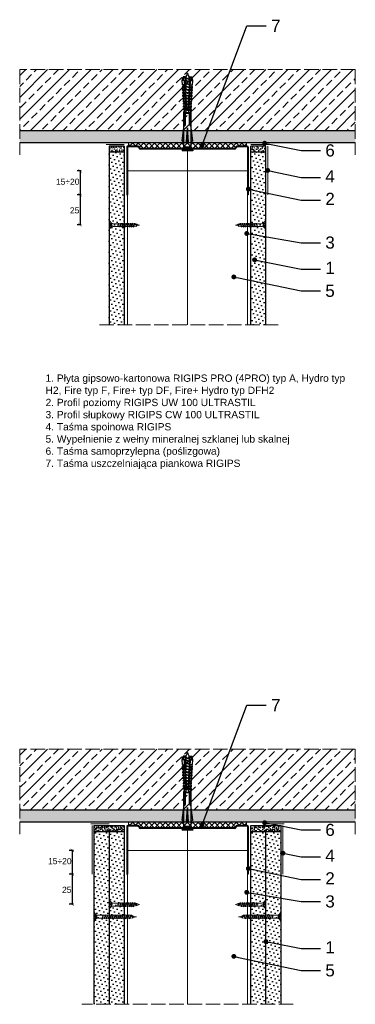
# Model space of a CAD drawing. Header units: millimetres. Extents: x 2139 to 3602, y -61 to 1415.
# Tile 6 of 6: x 3288 to 3564, y 605 to 1415. Entities that reach past the tile are written whole.
import ezdxf
from ezdxf import colors
from ezdxf.entities.mleader import LeaderData, LeaderLine
from ezdxf.math import Vec2, Vec3

# ---------------------------------------------------------------- set-up
doc = ezdxf.new("R2010")
doc.units = ezdxf.units.MM
doc.linetypes.add('ACAD_ISO02W100', pattern=[15, 12, -3])
for name, color, linetype, lineweight in [('_ISOVER WELNA', 7, 'BATTING', 9), ('_RIGIPS AKCESORIA', 7, 'Continuous', 18), ('_RIGIPS G-K', 7, 'Continuous', 25), ('_RIGIPS PROFIL', 7, 'Continuous', 18), ('KRESKOWANIE', 7, 'Continuous', 9), ('OPISY', 7, 'Continuous', 9), ('PRZERYWANA', 7, 'ACAD_ISO02W100', 9), ('WYMIARY', 7, 'Continuous', 25)]:
    doc.layers.add(name, color=color, linetype=linetype, lineweight=lineweight)
doc.styles.get("Standard").update_dxf_attribs({"font": 'arial.ttf'})
doc.linetypes.add('BATTING', pattern='A,0.00254,-2.54,[134,ltypeshp.shx,S=2.54,R=0,X=-2.54,Y=0],-5.08,[134,ltypeshp.shx,S=2.54,R=180,X=2.54,Y=0],-2.54', length=10.16254)
pattern_1 = [(225, (496.0663, -253.926), (1.122532, -3.367596), [0, -3.175])]
pattern_2 = [(225, (499.0663, -253.926), (1.122532, -3.367596), [0, -3.175])]

# ---------------------------------------------------------------- blocks, each defined once
blk = doc.blocks.new('UW 100 ULTRASTIL')
h = blk.add_hatch()
h.set_pattern_fill('ANSI31', color=256, scale=0.5, style=0)
h.paths.add_polyline_path([(166.82, 2.35), (89.14, 2.35, 0.286951), (88.24, 1.79), (87.91, 1.11, -0.286951), (87.01, 0.55), (78.78, 0.55, -0.414214), (78.53, 0.8), (78.53, 40), (77.98, 40), (77.98, 0.8, 0.414214), (78.78, 0), (87.35, 0, 0.286951), (88.25, 0.56), (88.58, 1.24, -0.286951), (89.48, 1.8), (166.48, 1.8, -0.286951), (167.38, 1.24), (167.71, 0.56, 0.286951), (168.61, 0), (177.18, 0, 0.414214), (177.98, 0.8), (177.98, 40), (177.43, 40), (177.43, 0.8, -0.414214), (177.18, 0.55), (168.95, 0.55, -0.286951), (168.05, 1.11), (167.72, 1.79, 0.286951)])
for p, q in [((77.98, 0.8), (77.98, 40)), ((77.98, 40), (78.53, 40)), ((78.53, 0.8), (78.53, 40)), ((177.43, 0.8), (177.43, 40)), ((177.98, 40), (177.43, 40)), ((177.98, 0.8), (177.98, 40)), ((78.78, 0.55), (87.01, 0.55)), ((78.78, 0), (87.35, 0)), ((87.91, 1.11), (88.24, 1.79)), ((88.25, 0.56), (88.58, 1.24)), ((89.14, 2.35), (166.82, 2.35)), ((89.48, 1.8), (166.48, 1.8)), ((167.71, 0.56), (167.38, 1.24)), ((168.05, 1.11), (167.72, 1.79)), ((168.61, 0), (177.18, 0)), ((168.95, 0.55), (177.18, 0.55))]:
    blk.add_line(p, q)
for centre, radius, start, end in [((78.78, 0.8), 0.8, 180, 270), ((78.78, 0.8), 0.25, 180, 270), ((87.01, 1.55), 1, 270, 334.04349), ((87.35, 1), 1, 270, 334.04349), ((89.14, 1.35), 1, 90, 154.04349), ((89.48, 0.8), 1, 90, 154.04349), ((166.48, 0.8), 1, 25.95651, 90), ((166.82, 1.35), 1, 25.95651, 90), ((168.61, 1), 1, 205.95651, 270), ((168.95, 1.55), 1, 205.95651, 270), ((177.18, 0.8), 0.8, 270, 0), ((177.18, 0.8), 0.25, 270, 0)]:
    blk.add_arc(centre, radius, start, end)
blk = doc.blocks.new('TN 25')
at = {"layer": '_RIGIPS AKCESORIA'}
for p, q in [((0, -0.84), (0, 7.16)), ((0, 7.16), (0.46, 7.16)), ((0.46, 4.78), (0, 4.78)), ((0, 3.5), (1.77, 3.5)), ((0, 2.83), (1.77, 2.83)), ((0.46, 1.64), (0, 1.64)), ((0.46, 7.16), (0.46, 4.78)), ((0.46, -0.84), (0.46, 1.64)), ((1.77, 3.5), (1.77, 4.2)), ((1.77, 2.83), (1.77, 2.18)), ((3.02, 4.46), (8.47, 4.46)), ((7.49, 2.01), (3.55, 2.01)), ((7.12, 4.46), (7.12, 3.18)), ((8.03, 2.01), (7.12, 4.46)), ((7.12, 3.18), (7.65, 1.53)), ((7.65, 1.53), (8.03, 2.01)), ((9.41, 2.01), (8.03, 2.01)), ((8.47, 4.46), (8.79, 5)), ((9.61, 1.51), (8.47, 4.46)), ((8.79, 5), (9.93, 2.01)), ((9, 4.46), (10.1, 4.46)), ((9.93, 2.01), (9.61, 1.51)), ((11.04, 2.01), (9.93, 2.01)), ((10.1, 4.46), (10.41, 5)), ((11.23, 1.51), (10.1, 4.46)), ((10.41, 5), (11.56, 2.01)), ((10.62, 4.46), (11.67, 4.46)), ((11.56, 2.01), (11.23, 1.51)), ((12.61, 2.01), (11.56, 2.01)), ((11.67, 4.46), (11.99, 5)), ((12.81, 1.51), (11.67, 4.46)), ((11.99, 5), (13.14, 2.01)), ((12.2, 4.46), (13.21, 4.46)), ((13.14, 2.01), (12.81, 1.51)), ((14.15, 2.01), (13.14, 2.01)), ((13.21, 4.46), (13.52, 5)), ((14.34, 1.51), (13.21, 4.46)), ((13.52, 5), (14.67, 2.01)), ((13.73, 4.46), (14.8, 4.46)), ((14.67, 2.01), (14.34, 1.51)), ((15.74, 2.01), (14.67, 2.01)), ((14.8, 4.46), (15.12, 5)), ((15.94, 1.51), (14.8, 4.46)), ((15.12, 5), (16.26, 2.01)), ((15.33, 4.46), (16.42, 4.46)), ((16.26, 2.01), (15.94, 1.51)), ((17.36, 2.01), (16.26, 2.01)), ((16.42, 4.46), (16.73, 5)), ((17.55, 1.51), (16.42, 4.46)), ((16.73, 5), (17.88, 2.01)), ((16.94, 4.46), (17.99, 4.46)), ((17.88, 2.01), (17.55, 1.51)), ((18.93, 2.01), (17.88, 2.01)), ((17.99, 4.46), (18.31, 5)), ((19.13, 1.51), (17.99, 4.46)), ((18.31, 5), (19.45, 2.01)), ((18.52, 4.46), (19.68, 4.46)), ((19.45, 2.01), (19.13, 1.51)), ((19.45, 2.01), (20.62, 2.01)), ((19.68, 4.46), (20, 5)), ((20.82, 1.51), (19.68, 4.46)), ((20, 5), (21.14, 2.01)), ((20.21, 4.46), (20.7, 4.46)), ((20.7, 4.46), (22.28, 3.98)), ((21.14, 2.01), (20.82, 1.51)), ((21.14, 2.01), (21.81, 2.12)), ((21.85, 1.83), (21.67, 3.28)), ((21.67, 3.28), (22.14, 2.4)), ((22.14, 2.4), (21.85, 1.83)), ((22.7, 2.36), (22.14, 2.4)), ((22.28, 3.98), (22.56, 4.37)), ((22.7, 2.36), (22.28, 3.98)), ((22.56, 4.37), (23.03, 2.71)), ((23.03, 2.71), (22.7, 2.36)), ((22.71, 3.85), (25, 3.24)), ((25, 3.24), (23.03, 2.71)), ((0, -0.84), (0.46, -0.84))]:
    blk.add_line(p, q, dxfattribs=at)
for centre, major_axis, ratio, start_param, end_param in [((3.09, 7.67), (0.17, 3.2), 0.826134, 1.773653, 3.180586), ((-0.04, 0.9), (0, 3.93), 0.848176, -0.720942, -0.151112), ((3.37, -1.57), (0.28, 3.57), 0.832181, 0.035984, 1.430787), ((-2.73, 15.91), (0, 14.76), 0.848176, 3.399396, 3.475072), ((0.59, 4.62), (0, 2.81), 0.848176, 3.475072, 3.862535), ((1.66, 3.18), (0, 0.895), 0.848176, -1.552777, -0.720942), ((1.66, 3.18), (0, 0.895), 0.848176, 3.862535, 4.730408)]:
    blk.add_ellipse(centre, major_axis=major_axis, ratio=ratio, start_param=start_param, end_param=end_param, dxfattribs=at)
blk = doc.blocks.new('TN 35')
at = {"layer": '_RIGIPS AKCESORIA'}
for p, q in [((0, -0.84), (0, 7.16)), ((0, 7.16), (0.46, 7.16)), ((0.46, 4.78), (0, 4.78)), ((0, 3.5), (1.77, 3.5)), ((0, 2.83), (1.77, 2.83)), ((0.46, 1.64), (0, 1.64)), ((0.46, 7.16), (0.46, 4.78)), ((0.46, -0.84), (0.46, 1.64)), ((1.77, 3.5), (1.77, 4.2)), ((1.77, 2.83), (1.77, 2.18)), ((3.02, 4.46), (8.47, 4.46)), ((7.49, 2.01), (3.55, 2.01)), ((7.12, 4.46), (7.12, 3.18)), ((8.03, 2.01), (7.12, 4.46)), ((7.12, 3.18), (7.65, 1.53)), ((7.65, 1.53), (8.03, 2.01)), ((9.41, 2.01), (8.03, 2.01)), ((8.47, 4.46), (8.79, 5)), ((9.61, 1.51), (8.47, 4.46)), ((8.79, 5), (9.93, 2.01)), ((9, 4.46), (10.1, 4.46)), ((9.93, 2.01), (9.61, 1.51)), ((11.04, 2.01), (9.93, 2.01)), ((10.1, 4.46), (10.41, 5)), ((11.23, 1.51), (10.1, 4.46)), ((10.41, 5), (11.56, 2.01)), ((10.62, 4.46), (11.67, 4.46)), ((11.56, 2.01), (11.23, 1.51)), ((12.61, 2.01), (11.56, 2.01)), ((11.67, 4.46), (11.99, 5)), ((12.81, 1.51), (11.67, 4.46)), ((11.99, 5), (13.14, 2.01)), ((12.2, 4.46), (13.21, 4.46)), ((13.14, 2.01), (12.81, 1.51)), ((14.15, 2.01), (13.14, 2.01)), ((13.21, 4.46), (13.52, 5)), ((14.34, 1.51), (13.21, 4.46)), ((13.52, 5), (14.67, 2.01)), ((13.73, 4.46), (14.8, 4.46)), ((14.67, 2.01), (14.34, 1.51)), ((15.74, 2.01), (14.67, 2.01)), ((14.8, 4.46), (15.12, 5)), ((15.94, 1.51), (14.8, 4.46)), ((15.12, 5), (16.26, 2.01)), ((15.33, 4.46), (16.42, 4.46)), ((16.26, 2.01), (15.94, 1.51)), ((17.36, 2.01), (16.26, 2.01)), ((16.42, 4.46), (16.73, 5)), ((17.55, 1.51), (16.42, 4.46)), ((16.73, 5), (17.88, 2.01)), ((16.94, 4.46), (17.99, 4.46)), ((17.88, 2.01), (17.55, 1.51)), ((18.93, 2.01), (17.84, 2.01)), ((17.99, 4.46), (18.31, 5)), ((19.13, 1.51), (17.99, 4.46)), ((18.31, 5), (19.45, 2.01)), ((18.52, 4.46), (19.57, 4.46)), ((19.45, 2.01), (19.13, 1.51)), ((20.51, 2.01), (19.41, 2.01)), ((19.57, 4.46), (19.88, 5)), ((20.7, 1.51), (19.57, 4.46)), ((19.88, 5), (21.03, 2.01)), ((20.09, 4.46), (21.14, 4.46)), ((21.03, 2.01), (20.7, 1.51)), ((22.08, 2.01), (20.99, 2.01)), ((21.14, 4.46), (21.46, 5)), ((22.28, 1.51), (21.14, 4.46)), ((21.46, 5), (22.6, 2.01)), ((21.67, 4.46), (22.72, 4.46)), ((22.6, 2.01), (22.28, 1.51)), ((23.66, 2.01), (22.56, 2.01)), ((22.72, 4.46), (23.03, 5)), ((23.85, 1.51), (22.72, 4.46)), ((23.03, 5), (24.18, 2.01)), ((23.24, 4.46), (24.29, 4.46)), ((24.18, 2.01), (23.85, 1.51)), ((25.23, 2.01), (24.14, 2.01)), ((24.29, 4.46), (24.61, 5)), ((25.43, 1.51), (24.29, 4.46)), ((24.61, 5), (25.75, 2.01)), ((24.81, 4.46), (25.87, 4.46)), ((25.75, 2.01), (25.43, 1.51)), ((26.81, 2.01), (25.71, 2.01)), ((25.87, 4.46), (26.18, 5)), ((27, 1.51), (25.87, 4.46)), ((26.18, 5), (27.33, 2.01)), ((26.39, 4.46), (27.44, 4.46)), ((27.33, 2.01), (27, 1.51)), ((28.38, 2.01), (27.33, 2.01)), ((27.44, 4.46), (27.76, 5)), ((28.58, 1.51), (27.44, 4.46)), ((27.76, 5), (28.9, 2.01)), ((27.96, 4.46), (29.13, 4.46)), ((28.9, 2.01), (28.58, 1.51)), ((28.9, 2.01), (30.07, 2.01)), ((29.13, 4.46), (29.45, 5)), ((30.27, 1.51), (29.13, 4.46)), ((29.45, 5), (30.59, 2.01)), ((29.65, 4.46), (30.15, 4.46)), ((30.15, 4.46), (31.73, 3.98)), ((30.59, 2.01), (30.27, 1.51)), ((30.59, 2.01), (31.26, 2.12)), ((31.3, 1.83), (31.12, 3.28)), ((31.12, 3.28), (31.59, 2.4)), ((31.59, 2.4), (31.3, 1.83)), ((32.15, 2.36), (31.59, 2.4)), ((31.73, 3.98), (32.01, 4.37)), ((32.15, 2.36), (31.73, 3.98)), ((32.01, 4.37), (32.48, 2.71)), ((32.48, 2.71), (32.15, 2.36)), ((32.16, 3.85), (35, 3.24)), ((35, 3.24), (32.48, 2.71)), ((0, -0.84), (0.46, -0.84))]:
    blk.add_line(p, q, dxfattribs=at)
for centre, major_axis, ratio, start_param, end_param in [((3.09, 7.67), (0.17, 3.2), 0.826134, 1.773653, 3.180586), ((-0.04, 0.9), (0, 3.93), 0.848176, -0.720942, -0.151112), ((3.37, -1.57), (0.28, 3.57), 0.832181, 0.035984, 1.430787), ((-2.73, 15.91), (0, 14.76), 0.848176, 3.399396, 3.475072), ((0.59, 4.62), (0, 2.81), 0.848176, 3.475072, 3.862535), ((1.66, 3.18), (0, 0.895), 0.848176, -1.552777, -0.720942), ((1.66, 3.18), (0, 0.895), 0.848176, 3.862535, 4.730408)]:
    blk.add_ellipse(centre, major_axis=major_axis, ratio=ratio, start_param=start_param, end_param=end_param, dxfattribs=at)
blk = doc.blocks.new('kolek rozprezny komplet 60')
for p, q in [((390.66, 217.01), (390.76, 218.91)), ((393.75, 218.75), (390.71, 217.96)), ((393.81, 219.85), (390.76, 218.91)), ((393.68, 217.35), (393.81, 219.85)), ((397.41, 219.66), (393.81, 219.85)), ((397.31, 217.76), (397.41, 219.66)), ((399, 219.58), (397.82, 218.98)), ((398.9, 217.68), (399, 219.58)), ((399.8, 219.54), (399, 219.58)), ((399.7, 217.64), (399.8, 219.54)), ((401.4, 219.45), (400.22, 218.85)), ((401.3, 217.56), (401.4, 219.45)), ((402.2, 219.41), (401.4, 219.45)), ((402.1, 217.51), (402.2, 219.41)), ((403.8, 219.33), (402.61, 218.72)), ((403.7, 217.43), (403.8, 219.33)), ((404.6, 219.29), (403.8, 219.33)), ((404.5, 217.39), (404.6, 219.29)), ((406.19, 219.2), (405.01, 218.6)), ((406.09, 217.3), (406.19, 219.2)), ((406.99, 219.16), (406.19, 219.2)), ((406.89, 217.26), (406.99, 219.16)), ((408.59, 219.08), (407.41, 218.47)), ((408.49, 217.18), (408.59, 219.08)), ((409.39, 219.03), (408.59, 219.08)), ((409.29, 217.14), (409.39, 219.03)), ((410.99, 218.95), (409.8, 218.35)), ((410.89, 217.05), (410.99, 218.95)), ((412.59, 218.87), (411.4, 218.26)), ((412.49, 216.97), (412.59, 218.87)), ((413.38, 218.82), (412.59, 218.87)), ((413.28, 216.93), (413.38, 218.82)), ((414.98, 218.74), (413.8, 218.14)), ((414.88, 216.84), (414.98, 218.74)), ((415.78, 218.7), (414.98, 218.74)), ((443.47, 219.95), (432.8, 218.45)), ((443.47, 218.45), (443.47, 219.95)), ((443.47, 219.95), (444.34, 218.45)), ((450.17, 219.95), (448.67, 218.45)), ((450.17, 219.95), (450.17, 210.95)), ((450.67, 219.95), (450.17, 219.95)), ((450.67, 219.95), (450.67, 210.95)), ((450.67, 219.35), (451.17, 219.95)), ((451.17, 219.95), (451.67, 219.95)), ((451.17, 219.95), (451.17, 210.95)), ((451.67, 219.95), (451.67, 210.95)), ((393.15, 216.88), (390.66, 217.01)), ((393.15, 214.02), (390.66, 213.89)), ((390.66, 213.89), (390.76, 211.99)), ((393.75, 212.15), (390.71, 212.94)), ((393.81, 211.05), (390.76, 211.99)), ((391.67, 216.95), (392.67, 216.95)), ((392.67, 216.95), (391.67, 213.95)), ((391.67, 213.95), (391.71, 213.45)), ((391.71, 213.45), (392.07, 213.95)), ((392.67, 216.95), (392.07, 213.95)), ((393.07, 216.95), (392.07, 213.95)), ((392.07, 213.95), (393.67, 213.95)), ((392.67, 216.95), (393.04, 217.45)), ((393.07, 216.95), (393.04, 217.45)), ((393.07, 216.95), (394.67, 216.95)), ((394.67, 216.95), (393.67, 213.95)), ((393.67, 213.95), (393.7, 213.55)), ((417.38, 216.11), (393.68, 217.35)), ((417.38, 214.79), (393.68, 213.55)), ((393.68, 213.55), (393.81, 211.05)), ((420.47, 216.55), (393.71, 217.95)), ((420.47, 214.35), (393.71, 212.95)), ((393.78, 213.55), (394.07, 213.95)), ((397.41, 211.24), (393.81, 211.05)), ((394.67, 216.95), (394.07, 213.95)), ((395.07, 216.95), (394.07, 213.95)), ((394.07, 213.95), (396.07, 213.95)), ((394.67, 216.95), (394.92, 217.29)), ((395.07, 216.95), (395.05, 217.28)), ((395.07, 216.95), (397.07, 216.95)), ((397.07, 216.95), (396.07, 213.95)), ((396.07, 213.95), (396.09, 213.67)), ((396.28, 213.68), (396.47, 213.95)), ((397.07, 216.95), (396.47, 213.95)), ((397.47, 216.95), (396.47, 213.95)), ((396.47, 213.95), (398.47, 213.95)), ((397.07, 216.95), (397.23, 217.17)), ((397.31, 213.14), (397.41, 211.24)), ((397.47, 216.95), (397.46, 217.16)), ((397.47, 216.95), (399.47, 216.95)), ((397.67, 217.14), (397.71, 217.74)), ((397.67, 213.76), (397.71, 213.16)), ((399, 211.32), (397.82, 211.93)), ((398.47, 217.1), (398.5, 217.7)), ((399.47, 216.95), (398.47, 213.95)), ((398.47, 213.95), (398.48, 213.8)), ((398.47, 213.8), (398.5, 213.2)), ((398.77, 213.81), (398.87, 213.95)), ((399.47, 216.95), (398.87, 213.95)), ((399.87, 216.95), (398.87, 213.95)), ((398.87, 213.95), (400.87, 213.95)), ((398.9, 213.22), (399, 211.32)), ((399.8, 211.36), (399, 211.32)), ((399.47, 216.95), (399.55, 217.05)), ((399.7, 213.26), (399.8, 211.36)), ((399.87, 216.95), (399.87, 217.03)), ((399.87, 216.95), (401.38, 216.95)), ((400.07, 217.02), (400.1, 217.62)), ((400.07, 213.88), (400.1, 213.28)), ((401.4, 211.45), (400.22, 212.05)), ((400.87, 216.98), (400.9, 217.58)), ((401.87, 216.92), (400.87, 213.95)), ((400.87, 213.95), (400.88, 213.92)), ((400.87, 213.92), (400.9, 213.32)), ((401.87, 216.92), (401.27, 213.95)), ((402.26, 216.9), (401.27, 213.95)), ((401.27, 213.95), (401.38, 213.95)), ((401.27, 213.94), (401.27, 213.95)), ((401.3, 213.35), (401.4, 211.45)), ((402.2, 211.49), (401.4, 211.45)), ((402.1, 213.39), (402.2, 211.49)), ((402.47, 216.89), (402.5, 217.49)), ((402.47, 214.01), (402.5, 213.41)), ((403.8, 211.57), (402.61, 212.18)), ((403.27, 216.85), (403.3, 217.45)), ((403.27, 214.05), (403.3, 213.45)), ((404.22, 216.8), (403.31, 214.05)), ((404.24, 216.8), (403.7, 214.07)), ((403.7, 213.47), (403.8, 211.57)), ((404.62, 216.78), (403.72, 214.07)), ((404.6, 211.62), (403.8, 211.57)), ((404.5, 213.51), (404.6, 211.62)), ((404.86, 216.77), (404.9, 217.37)), ((404.86, 214.13), (404.9, 213.53)), ((406.19, 211.7), (405.01, 212.3)), ((405.66, 216.73), (405.69, 217.32)), ((405.66, 214.17), (405.69, 213.58)), ((406.58, 216.68), (405.75, 214.18)), ((406.09, 213.6), (406.19, 211.7)), ((406.62, 216.68), (406.12, 214.2)), ((406.98, 216.66), (406.16, 214.2)), ((406.99, 211.74), (406.19, 211.7)), ((406.89, 213.64), (406.99, 211.74)), ((407.26, 216.64), (407.29, 217.24)), ((407.26, 214.26), (407.29, 213.66)), ((408.59, 211.82), (407.41, 212.43)), ((408.06, 216.6), (408.09, 217.2)), ((408.06, 214.3), (408.09, 213.7)), ((408.94, 216.55), (408.19, 214.31)), ((408.49, 213.72), (408.59, 211.82)), ((408.99, 216.55), (408.55, 214.33)), ((409.39, 211.87), (408.59, 211.82)), ((409.34, 216.53), (408.6, 214.33)), ((409.29, 213.76), (409.39, 211.87)), ((409.66, 216.52), (409.69, 217.12)), ((409.66, 214.38), (409.69, 213.79)), ((410.99, 211.95), (409.8, 212.55)), ((410.46, 216.47), (410.49, 217.07)), ((410.46, 214.43), (410.49, 213.83)), ((411.3, 216.43), (410.64, 214.44)), ((410.89, 213.85), (410.99, 211.95)), ((411.37, 216.43), (410.98, 214.45)), ((411.69, 216.41), (411.04, 214.46)), ((412.59, 212.03), (411.4, 212.64)), ((412.05, 216.39), (412.09, 216.99)), ((412.05, 214.51), (412.09, 213.91)), ((412.49, 213.93), (412.59, 212.03)), ((413.38, 212.08), (412.59, 212.03)), ((412.85, 216.35), (412.89, 216.95)), ((412.85, 214.55), (412.89, 213.95)), ((413.66, 216.31), (413.08, 214.56)), ((413.28, 213.97), (413.38, 212.08)), ((413.75, 216.3), (413.4, 214.58)), ((414.05, 216.29), (413.49, 214.58)), ((414.98, 212.16), (413.8, 212.76)), ((414.45, 216.27), (414.48, 216.86)), ((414.45, 214.64), (414.48, 214.04)), ((414.88, 214.06), (414.98, 212.16)), ((415.78, 212.2), (414.98, 212.16)), ((415.25, 216.22), (415.28, 216.82)), ((415.25, 214.68), (415.28, 214.08)), ((416.02, 216.18), (415.52, 214.69)), ((415.68, 216.8), (415.78, 218.7)), ((415.68, 214.1), (415.78, 212.2)), ((416.12, 216.18), (415.83, 214.71)), ((416.41, 216.16), (415.93, 214.71)), ((417.38, 218.62), (416.2, 218.01)), ((417.38, 212.29), (416.2, 212.89)), ((417.28, 216.72), (417.38, 218.62)), ((417.28, 214.18), (417.38, 212.29)), ((418.18, 218.57), (417.38, 218.62)), ((418.18, 212.33), (417.38, 212.29)), ((418.22, 215.58), (418.01, 214.95)), ((418.08, 216.68), (418.18, 218.57)), ((418.08, 214.22), (418.18, 212.33)), ((419.78, 218.49), (418.59, 217.89)), ((419.78, 212.41), (418.59, 213.01)), ((419.68, 216.59), (419.78, 218.49)), ((419.68, 214.31), (419.78, 212.41)), ((430.17, 217.15), (419.71, 217.15)), ((430.17, 213.75), (419.71, 213.75)), ((431.37, 217.95), (419.75, 217.95)), ((431.37, 212.95), (419.75, 212.95)), ((448.67, 218.45), (419.77, 218.45)), ((448.67, 212.45), (419.77, 212.45)), ((420.47, 217.15), (420.47, 213.75)), ((420.67, 217.15), (420.67, 213.75)), ((420.87, 217.15), (420.87, 213.75)), ((444.34, 216.37), (432.8, 215.45)), ((432.8, 215.45), (443.47, 215.45)), ((444.34, 214.53), (432.8, 215.45)), ((443.47, 210.95), (432.8, 212.45)), ((444.34, 216.37), (443.47, 215.45)), ((444.34, 214.53), (443.47, 215.45)), ((443.47, 212.45), (443.47, 210.95)), ((443.47, 210.95), (444.34, 212.45)), ((444.34, 214.53), (444.34, 216.37)), ((448.67, 218.45), (448.67, 212.45)), ((448.67, 216.95), (448.67, 213.95)), ((450.17, 210.95), (448.67, 212.45)), ((450.67, 210.95), (450.17, 210.95)), ((450.67, 211.55), (451.17, 210.95)), ((451.17, 210.95), (451.67, 210.95))]:
    blk.add_line(p, q)
for centre, radius, start, end in [((397.68, 219.24), 0.3, 177, 297), ((400.08, 219.12), 0.3, 177, 297), ((402.48, 218.99), 0.3, 177, 297), ((404.87, 218.87), 0.3, 177, 297), ((407.27, 218.74), 0.3, 177, 297), ((393.41, 206.24), 10.85, 99.20383, 121.90826), ((393.41, 224.66), 10.85, 238.09174, 260.79617), ((393.65, 216.85), 0.5, 87, 177), ((393.65, 214.05), 0.5, 183, 273), ((397.68, 211.66), 0.3, 63, 183), ((400.08, 211.78), 0.3, 63, 183), ((402.48, 211.91), 0.3, 63, 183), ((404.87, 212.03), 0.3, 63, 183), ((407.27, 212.16), 0.3, 63, 183), ((409.67, 218.61), 0.3, 177, 297), ((409.67, 212.29), 0.3, 63, 183), ((411.27, 218.53), 0.3, 177, 297), ((411.27, 212.37), 0.3, 63, 183), ((413.66, 218.41), 0.3, 177, 297), ((413.66, 212.5), 0.3, 63, 183), ((416.06, 218.28), 0.3, 177, 297), ((416.06, 212.62), 0.3, 63, 183), ((417.55, 215.45), 0.682, 255.86037, 104.13858), ((418.46, 218.15), 0.3, 177, 297), ((418.46, 212.75), 0.3, 63, 183), ((422.67, 216.95), 1, 90, 168.46304), ((422.67, 213.95), 1, 191.53696, 270), ((430.17, 218.45), 1.3, 270, 0), ((430.17, 212.45), 1.3, 0, 90)]:
    blk.add_arc(centre, radius, start, end)
blk = doc.blocks.new('_Dot')
at = {"color": 0, "linetype": 'ByBlock', "lineweight": -2}
blk.add_line((-0.5, 0), (-1, 0), dxfattribs=at)
at = {"color": 0, "linetype": 'ByBlock', "const_width": 0.5}
blk.add_lwpolyline([(-0.25, 0, 1), (0.25, 0, 1)], format="xyb", close=True, dxfattribs=at)
blk = doc.blocks.new('_ArchTick')
at = {"color": 0, "linetype": 'ByBlock', "const_width": 0.15}
blk.add_lwpolyline([(-0.5, -0.5), (0.5, 0.5)], dxfattribs=at)

msp = doc.modelspace()

# ---------------------------------------------------------------- hatches: boundary and pattern name
at = {"layer": '_RIGIPS G-K'}
h = msp.add_hatch(dxfattribs=at)
h.set_pattern_fill('AR-SAND', color=256, scale=0.05, angle=180, style=0)
h.set_pattern_definition([(217.5, (5024.6161, 2745.2575), (0.0800016, -2.4470662), [0, -1.9304, 0, -2.159, 0, -2.06375]), (187.5, (5024.616, 2745.2575), (-2.2476164, -3.5841255), [0, -1.0414, 0, -1.7399, 0, -0.66675]), (147.5, (5026.1782, 2745.2575), (-3.9549619, -0.007186), [0, -0.635, 0, -2.286, 0, -2.9845]), (137.5, (5026.1782, 2745.2575), (-3.817782, -1.1146466), [0, -0.3175, 0, -1.4986, 0, -1.7145])])
h.paths.add_polyline_path([(3361.84, 1306.13), (3374.34, 1306.13), (3374.34, 1311.13), (3361.84, 1311.13)])
h = msp.add_hatch(dxfattribs=at)
h.set_pattern_fill('DOTS', color=256, scale=2, angle=225, style=0)
h.set_pattern_definition([(225, (496.0663, -3), (1.122532, -3.367596), [0, -3.175])])
h.paths.add_polyline_path([(3361.84, 1164.13), (3374.34, 1164.13), (3374.34, 1306.13), (3361.84, 1306.13)])
h = msp.add_hatch(dxfattribs=at)
h.set_pattern_fill('AR-SAND', color=256, scale=0.05, angle=180, style=0)
h.set_pattern_definition([(217.5, (5077.6161, 2745.2575), (0.0800016, -2.4470662), [0, -1.9304, 0, -2.159, 0, -2.06375]), (187.5, (5077.616, 2745.2575), (-2.2476164, -3.5841255), [0, -1.0414, 0, -1.7399, 0, -0.66675]), (147.5, (5079.1782, 2745.2575), (-3.9549619, -0.007186), [0, -0.635, 0, -2.286, 0, -2.9845]), (137.5, (5079.1782, 2745.2575), (-3.817782, -1.1146466), [0, -0.3175, 0, -1.4986, 0, -1.7145])])
h.paths.add_polyline_path([(3478.34, 1306.13), (3490.84, 1306.13), (3490.84, 1311.13), (3478.34, 1311.13)])
h = msp.add_hatch(dxfattribs=at)
h.set_pattern_fill('DOTS', color=256, scale=2, angle=225, style=0)
h.set_pattern_definition([(225, (499.0663, -3), (1.122532, -3.367596), [0, -3.175])])
h.paths.add_polyline_path([(3478.34, 1164.13), (3490.84, 1164.13), (3490.84, 1306.13), (3478.34, 1306.13)])
h = msp.add_hatch(dxfattribs=at)
h.set_pattern_fill('AR-SAND', color=256, scale=0.05, angle=180, style=0)
h.set_pattern_definition([(217.5, (5701.6161, 1878.2096), (0.0800016, -2.4470662), [0, -1.9304, 0, -2.159, 0, -2.06375]), (187.5, (5701.616, 1878.2096), (-2.2476164, -3.5841255), [0, -1.0414, 0, -1.7399, 0, -0.66675]), (147.5, (5703.1782, 1878.2096), (-3.9549619, -0.007186), [0, -0.635, 0, -2.286, 0, -2.9845]), (137.5, (5703.1782, 1878.2096), (-3.8177823, -1.1146466), [0, -0.3175, 0, -1.4986, 0, -1.7145])])
h.paths.add_polyline_path([(3349.34, 747.14), (3374.34, 747.14), (3374.34, 752.14), (3349.34, 752.14)])
h = msp.add_hatch(dxfattribs=at)
h.set_pattern_fill('DOTS', color=256, scale=2, angle=225, style=0)
h.set_pattern_definition(pattern_1)
h.paths.add_polyline_path([(3349.34, 605.14), (3361.84, 605.14), (3361.84, 747.14), (3349.34, 747.14)])
h = msp.add_hatch(dxfattribs=at)
h.set_pattern_fill('DOTS', color=256, scale=2, angle=225, style=0)
h.set_pattern_definition(pattern_1)
h.paths.add_polyline_path([(3361.84, 605.14), (3374.34, 605.14), (3374.34, 747.14), (3361.84, 747.14)])
h = msp.add_hatch(dxfattribs=at)
h.set_pattern_fill('AR-SAND', color=256, scale=0.05, angle=180, style=0)
h.set_pattern_definition([(217.5, (5704.6161, 1878.2096), (0.0800016, -2.4470662), [0, -1.9304, 0, -2.159, 0, -2.06375]), (187.5, (5704.616, 1878.2096), (-2.2476164, -3.5841255), [0, -1.0414, 0, -1.7399, 0, -0.66675]), (147.5, (5706.1782, 1878.2096), (-3.9549619, -0.007186), [0, -0.635, 0, -2.286, 0, -2.9845]), (137.5, (5706.1782, 1878.2096), (-3.8177823, -1.1146466), [0, -0.3175, 0, -1.4986, 0, -1.7145])])
h.paths.add_polyline_path([(3478.34, 747.14), (3503.34, 747.14), (3503.34, 752.14), (3478.34, 752.14)])
h = msp.add_hatch(dxfattribs=at)
h.set_pattern_fill('DOTS', color=256, scale=2, angle=225, style=0)
h.set_pattern_definition(pattern_2)
h.paths.add_polyline_path([(3478.34, 605.14), (3490.84, 605.14), (3490.84, 747.14), (3478.34, 747.14)])
h = msp.add_hatch(dxfattribs=at)
h.set_pattern_fill('DOTS', color=256, scale=2, angle=225, style=0)
h.set_pattern_definition(pattern_2)
h.paths.add_polyline_path([(3490.84, 605.14), (3503.34, 605.14), (3503.34, 747.14), (3490.84, 747.14)])
at = {"layer": 'KRESKOWANIE'}
h = msp.add_hatch(dxfattribs=at)
h.set_pattern_fill('ANSI33', color=256, scale=2, angle=180, style=0)
h.set_pattern_definition([(225, (1149.566, 308.061), (8.980256, -8.980256), []), (225, (1140.586, 308.061), (8.980256, -8.980256), [6.35, -3.175])])
h.paths.add_polyline_path([(3564.34, 1374.13), (3288.34, 1374.13), (3288.34, 1324.13), (3564.34, 1324.13)])
h = msp.add_hatch(dxfattribs=at)
h.set_pattern_fill('AR-SAND', color=256, scale=0.1, style=0)
h.set_pattern_definition([(37.5, (823.5663, -1e-12), (-0.160003, 4.8941324), [0, -3.8608, 0, -4.318, 0, -4.1275]), (7.5, (823.566, -1e-12), (4.495233, 7.168251), [0, -2.0828, 0, -3.4798, 0, -1.3335]), (327.5, (820.442, -1e-12), (7.909924, 0.014372), [0, -1.27, 0, -4.572, 0, -5.969]), (317.5, (820.442, -1e-12), (7.635565, 2.229293), [0, -0.635, 0, -2.9972, 0, -3.429])])
h.paths.add_polyline_path([(3564.34, 1324.13), (3288.34, 1324.13), (3288.34, 1314.13), (3564.34, 1314.13)])
h = msp.add_hatch(dxfattribs=at)
h.set_pattern_fill('ANSI37', color=256, angle=270, style=0)
h.set_pattern_definition([(315, (5377.116, 2748.2575), (2.245064, 2.245064), []), (45, (5377.116, 2748.2575), (-2.245064, 2.245064), [])])
h.paths.add_polyline_path([(3386.61, 1310.57), (3386.94, 1309.89, 0.286951), (3387.84, 1309.33), (3464.84, 1309.33, 0.286951), (3465.74, 1309.89), (3466.07, 1310.57, -0.286951), (3466.97, 1311.13), (3474.94, 1311.13), (3474.94, 1314.13), (3377.74, 1314.13), (3377.74, 1311.13), (3385.72, 1311.13, -0.286951)])
h = msp.add_hatch(dxfattribs=at)
h.set_pattern_fill('ANSI33', color=256, scale=2, angle=180, style=0)
h.set_pattern_definition([(225, (1149.566, -250.926), (8.980256, -8.980256), []), (225, (1140.586, -250.926), (8.980256, -8.980256), [6.35, -3.175])])
h.paths.add_polyline_path([(3564.34, 815.14), (3288.34, 815.14), (3288.34, 765.14), (3564.34, 765.14)])
h = msp.add_hatch(dxfattribs=at)
h.set_pattern_fill('AR-SAND', color=256, scale=0.1, style=0)
h.set_pattern_definition([(37.5, (823.5663, -558.987), (-0.160003, 4.8941324), [0, -3.8608, 0, -4.318, 0, -4.1275]), (7.5, (823.566, -558.987), (4.495233, 7.168251), [0, -2.0828, 0, -3.4798, 0, -1.3335]), (327.5, (820.442, -558.987), (7.909924, 0.014372), [0, -1.27, 0, -4.572, 0, -5.969]), (317.5, (820.442, -558.987), (7.635565, 2.229293), [0, -0.635, 0, -2.9972, 0, -3.429])])
h.paths.add_polyline_path([(3564.34, 765.14), (3288.34, 765.14), (3288.34, 755.14), (3564.34, 755.14)])
h = msp.add_hatch(dxfattribs=at)
h.set_pattern_fill('ANSI37', color=256, angle=270, style=0)
h.set_pattern_definition([(315, (5377.116, 2189.2706), (2.245064, 2.245064), []), (45, (5377.116, 2189.2706), (-2.245064, 2.245064), [])])
h.paths.add_polyline_path([(3386.61, 751.58), (3386.94, 750.9, 0.286951), (3387.84, 750.34), (3464.84, 750.34, 0.286951), (3465.74, 750.9), (3466.07, 751.58, -0.286951), (3466.97, 752.14), (3474.94, 752.14), (3474.94, 755.14), (3377.74, 755.14), (3377.74, 752.14), (3385.72, 752.14, -0.286951)])

# ---------------------------------------------------------------- linework, layer by layer
for p, q in [((3288.34, 1324.13), (3564.34, 1324.13)), ((3288.34, 1314.13), (3564.34, 1314.13)), ((3288.34, 765.14), (3564.34, 765.14)), ((3288.34, 755.14), (3564.34, 755.14))]:
    msp.add_line(p, q)
at = {"layer": '_ISOVER WELNA', "ltscale": 4.8}
for p, q in [((3426.34, 1164.13), (3426.34, 1308.78)), ((3426.34, 605.14), (3426.34, 749.79))]:
    msp.add_line(p, q, dxfattribs=at)
at = {"layer": '_RIGIPS AKCESORIA'}
for p, q in [((3374.34, 1312.63), (3359.34, 1312.63)), ((3478.34, 1312.63), (3493.34, 1312.63)), ((3361.84, 1311.13), (3361.84, 1271.13)), ((3492.34, 1311.13), (3492.34, 1271.13)), ((3361.84, 753.64), (3346.84, 753.64)), ((3490.84, 753.64), (3505.84, 753.64)), ((3347.84, 752.14), (3347.84, 712.14)), ((3504.84, 752.14), (3504.84, 712.14))]:
    msp.add_line(p, q, dxfattribs=at)
at = {"layer": '_RIGIPS G-K'}
for p, q in [((3388.34, 1314.13), (3400.84, 1314.13)), ((3361.84, 1311.13), (3361.84, 1164.13)), ((3374.34, 1311.13), (3361.84, 1311.13)), ((3374.34, 1306.13), (3361.84, 1306.13)), ((3374.34, 1311.13), (3374.34, 1164.13)), ((3478.34, 1164.13), (3478.34, 1311.13)), ((3490.84, 1311.13), (3478.34, 1311.13)), ((3490.84, 1306.13), (3478.34, 1306.13)), ((3490.84, 1164.13), (3490.84, 1311.13)), ((3349.34, 752.14), (3349.34, 605.14)), ((3349.34, 752.14), (3374.34, 752.14)), ((3374.34, 747.14), (3349.34, 747.14)), ((3361.84, 747.14), (3361.84, 605.14)), ((3374.34, 752.14), (3374.34, 605.14)), ((3478.34, 605.14), (3478.34, 752.14)), ((3478.34, 752.14), (3503.34, 752.14)), ((3503.34, 747.14), (3478.34, 747.14)), ((3490.84, 605.14), (3490.84, 747.14)), ((3503.34, 605.14), (3503.34, 752.14))]:
    msp.add_line(p, q, dxfattribs=at)
at = {"layer": '_RIGIPS PROFIL', "lineweight": 9}
for p, q in [((3376.94, 1290.73), (3475.74, 1290.73)), ((3376.94, 1164.13), (3376.94, 1290.73)), ((3475.74, 1164.13), (3475.74, 1290.73)), ((3376.94, 731.74), (3475.74, 731.74)), ((3376.94, 605.14), (3376.94, 731.74)), ((3475.74, 605.14), (3475.74, 731.74))]:
    msp.add_line(p, q, dxfattribs=at)
at = {"layer": 'KRESKOWANIE'}
for p, q in [((3377.74, 1311.13), (3377.74, 1314.13)), ((3474.94, 1311.13), (3474.94, 1314.13)), ((3377.74, 752.14), (3377.74, 755.14)), ((3474.94, 752.14), (3474.94, 755.14))]:
    msp.add_line(p, q, dxfattribs=at)
at = {"layer": 'PRZERYWANA'}
for p, q in [((3564.34, 1374.13), (3288.34, 1374.13)), ((3288.34, 1374.13), (3288.34, 1304.13)), ((3564.34, 1374.13), (3564.34, 1304.13)), ((3500.84, 1164.13), (3351.84, 1164.13)), ((3564.34, 815.14), (3288.34, 815.14)), ((3288.34, 815.14), (3288.34, 745.14)), ((3564.34, 815.14), (3564.34, 745.14)), ((3513.34, 605.14), (3339.34, 605.14))]:
    msp.add_line(p, q, dxfattribs=at)
at = {"layer": 'WYMIARY'}
for p, q in [((3338.99, 1290.73), (3335.49, 1290.73)), ((3337.99, 1290.73), (3337.99, 1271.13)), ((3338.98, 1271.13), (3335.48, 1271.13)), ((3338.99, 1271.13), (3335.49, 1271.13)), ((3337.98, 1271.13), (3337.98, 1246.39)), ((3338.98, 1246.39), (3335.48, 1246.39)), ((3332.53, 731.74), (3329.03, 731.74)), ((3331.53, 731.74), (3331.53, 712.14)), ((3332.52, 712.14), (3329.02, 712.14)), ((3332.53, 712.14), (3329.03, 712.14)), ((3331.52, 712.14), (3331.52, 687.4)), ((3332.52, 687.4), (3329.02, 687.4))]:
    msp.add_line(p, q, dxfattribs=at)

# ---------------------------------------------------------------- block references
for name, p, rotation in [('kolek rozprezny komplet 60', (3210.89, 1758.95), 270), ('UW 100 ULTRASTIL', (3554.32, 1311.13), 180), ('kolek rozprezny komplet 60', (3210.89, 1199.97), 270), ('UW 100 ULTRASTIL', (3554.32, 752.14), 180)]:
    msp.add_blockref(name, p, dxfattribs=dict(rotation=rotation))
at = {"layer": '_RIGIPS AKCESORIA', "xscale": -1, "rotation": 180}
for name, p in [('TN 25', (3361.84, 1249.37)), ('TN 25', (3361.84, 690.39)), ('TN 35', (3349.34, 680.39))]:
    msp.add_blockref(name, p, dxfattribs=at)
at = {"layer": '_RIGIPS AKCESORIA', "rotation": 180}
for name, p in [('TN 25', (3490.84, 1249.37)), ('TN 25', (3490.84, 690.39)), ('TN 35', (3503.34, 680.39))]:
    msp.add_blockref(name, p, dxfattribs=at)
at = {"layer": 'WYMIARY', "xscale": 2.5, "yscale": 2.5, "zscale": 2.5}
for p, rotation in [((3337.99, 1290.73), 90), ((3337.98, 1271.13), 90), ((3337.99, 1271.13), 270), ((3337.98, 1246.39), 270), ((3331.53, 731.74), 90), ((3331.52, 712.14), 90), ((3331.53, 712.14), 270), ((3331.52, 687.4), 270)]:
    msp.add_blockref('_ArchTick', p, dxfattribs=dict(at, rotation=rotation))

# ---------------------------------------------------------------- texts
at = {"insert": (3309.6, 1123.28), "char_height": 6, "width": 260.9494, "attachment_point": 1}
msp.add_mtext('1. Płyta gipsowo-kartonowa RIGIPS PRO (4PRO) typ A, Hydro typ H2, Fire typ F, Fire+ typ DF, Fire+ Hydro typ DFH2\\P2. Profil poziomy RIGIPS UW 100 ULTRASTIL\\P3. Profil słupkowy RIGIPS CW 100 ULTRASTIL\\P4. Taśma spoinowa RIGIPS\\P5. Wypełnienie z wełny mineralnej szklanej lub skalnej\\P6. Taśma samoprzylepna (poślizgowa)\\P7. Taśma uszczelniająca piankowa RIGIPS', dxfattribs=at)
at = {"layer": 'WYMIARY', "char_height": 5, "attachment_point": 5}
for s, insert in [('15÷20', (3327.82, 1281.87)), ('25', (3333.53, 1258.3)), ('15÷20', (3321.35, 722.88)), ('25', (3327.07, 699.31))]:
    msp.add_mtext(s, dxfattribs=dict(at, insert=insert))

# ---------------------------------------------------------------- leaders
at = {"layer": 'OPISY'}
ml = msp.add_multileader_mtext('Standard', dxfattribs=at)
ml.set_content('7', color=256)
ml.set_leader_properties()
ml.set_arrow_properties(name='DOT')
ml.build(insert=Vec2(0, 0))
ctx = ml.context
ctx.base_point, ctx.char_height, ctx.landing_gap_size, ctx.plane_origin = Vec3(3491.08, 1410.17), 10, 4, Vec3(3298.5, 1553.83)
notes = []
notes.append((ctx, [(0, (1, 1, 0), (3475.08, 1410.17), (1, 0), 16, [(0, [(3438.31, 1311.66)], 0, [])])]))
ctx.mtext.insert, ctx.mtext.flow_direction = Vec3(3495.08, 1415.17), 5
ml = msp.add_multileader_mtext('Standard', dxfattribs=at)
ml.set_content('6', color=256)
ml.set_leader_properties()
ml.set_arrow_properties(name='DOT')
ml.build(insert=Vec2(0, 0))
ctx = ml.context
ctx.base_point, ctx.char_height, ctx.landing_gap_size, ctx.plane_origin = Vec3(3535.69, 1307.57), 10, 4, Vec3(3343.1, 1451.23)
notes.append((ctx, [(0, (1, 1, 0), (3519.69, 1307.57), (1, 0), 16, [(0, [(3489.77, 1313.54)], 0, [])])]))
ctx.mtext.insert, ctx.mtext.flow_direction = Vec3(3539.69, 1312.65), 5
ml = msp.add_multileader_mtext('Standard', dxfattribs=at)
ml.set_content('4', color=256)
ml.set_leader_properties()
ml.set_arrow_properties(name='DOT')
ml.build(insert=Vec2(0, 0))
ctx = ml.context
ctx.base_point, ctx.char_height, ctx.landing_gap_size, ctx.plane_origin = Vec3(3535.69, 1285.36), 10, 4, Vec3(3343.1, 1429.02)
notes.append((ctx, [(0, (1, 1, 0), (3519.69, 1285.36), (1, 0), 16, [(0, [(3492.34, 1291.13)], 0, [])])]))
ctx.mtext.insert, ctx.mtext.flow_direction = Vec3(3539.69, 1291.36), 5
ml = msp.add_multileader_mtext('Standard', dxfattribs=at)
ml.set_content('2', color=256)
ml.set_leader_properties()
ml.set_arrow_properties(name='DOT')
ml.build(insert=Vec2(0, 0))
ctx = ml.context
ctx.base_point, ctx.char_height, ctx.landing_gap_size, ctx.plane_origin = Vec3(3535.69, 1266.76), 10, 4, Vec3(3343.1, 1410.42)
notes.append((ctx, [(0, (1, 1, 0), (3519.69, 1266.76), (1, 0), 16, [(0, [(3476.34, 1275.81)], 0, [])])]))
ctx.mtext.insert, ctx.mtext.flow_direction = Vec3(3539.69, 1272.76), 5
ml = msp.add_multileader_mtext('Standard', dxfattribs=at)
ml.set_content('3', color=256)
ml.set_leader_properties()
ml.set_arrow_properties(name='DOT')
ml.build(insert=Vec2(0, 0))
ctx = ml.context
ctx.base_point, ctx.char_height, ctx.landing_gap_size, ctx.plane_origin = Vec3(3535.69, 1231.73), 10, 4, Vec3(3343.1, 1375.39)
notes.append((ctx, [(0, (1, 1, 0), (3519.69, 1231.73), (1, 0), 16, [(0, [(3475.05, 1239.3)], 0, [])])]))
ctx.mtext.insert, ctx.mtext.flow_direction = Vec3(3539.69, 1236.82), 5
ml = msp.add_multileader_mtext('Standard', dxfattribs=at)
ml.set_content('1', color=256)
ml.set_leader_properties()
ml.set_arrow_properties(name='DOT')
ml.build(insert=Vec2(0, 0))
ctx = ml.context
ctx.base_point, ctx.char_height, ctx.landing_gap_size, ctx.plane_origin = Vec3(3535.69, 1210.03), 10, 4, Vec3(3343.1, 1353.69)
notes.append((ctx, [(0, (1, 1, 0), (3519.69, 1210.03), (1, 0), 16, [(0, [(3481.5, 1217.6)], 0, [])])]))
ctx.mtext.insert, ctx.mtext.flow_direction = Vec3(3539.69, 1216.03), 5
ml = msp.add_multileader_mtext('Standard', dxfattribs=at)
ml.set_content('5', color=256)
ml.set_leader_properties()
ml.set_arrow_properties(name='DOT')
ml.build(insert=Vec2(0, 0))
ctx = ml.context
ctx.base_point, ctx.char_height, ctx.landing_gap_size, ctx.plane_origin = Vec3(3535.69, 1192.03), 10, 4, Vec3(3343.1, 1335.69)
notes.append((ctx, [(0, (1, 1, 0), (3519.69, 1192.03), (1, 0), 16, [(0, [(3464.45, 1203.56)], 0, [])])]))
ctx.mtext.insert, ctx.mtext.flow_direction = Vec3(3539.69, 1197.12), 5
ml = msp.add_multileader_mtext('Standard', dxfattribs=at)
ml.set_content('7', color=256)
ml.set_leader_properties()
ml.set_arrow_properties(name='DOT')
ml.build(insert=Vec2(0, 0))
ctx = ml.context
ctx.base_point, ctx.char_height, ctx.landing_gap_size, ctx.plane_origin = Vec3(3491.08, 851.19), 10, 4, Vec3(3298.5, 994.84)
notes.append((ctx, [(0, (1, 1, 0), (3475.08, 851.19), (1, 0), 16, [(0, [(3438.31, 752.67)], 0, [])])]))
ctx.mtext.insert, ctx.mtext.flow_direction = Vec3(3495.08, 856.19), 5
ml = msp.add_multileader_mtext('Standard', dxfattribs=at)
ml.set_content('6', color=256)
ml.set_leader_properties()
ml.set_arrow_properties(name='DOT')
ml.build(insert=Vec2(0, 0))
ctx = ml.context
ctx.base_point, ctx.char_height, ctx.landing_gap_size, ctx.plane_origin = Vec3(3535.69, 748.58), 10, 4, Vec3(3343.1, 892.24)
notes.append((ctx, [(0, (1, 1, 0), (3519.69, 748.58), (1, 0), 16, [(0, [(3489.77, 754.55)], 0, [])])]))
ctx.mtext.insert, ctx.mtext.flow_direction = Vec3(3539.69, 753.67), 5
ml = msp.add_multileader_mtext('Standard', dxfattribs=at)
ml.set_content('4', color=256)
ml.set_leader_properties()
ml.set_arrow_properties(name='DOT')
ml.build(insert=Vec2(0, 0))
ctx = ml.context
ctx.base_point, ctx.char_height, ctx.landing_gap_size, ctx.plane_origin = Vec3(3535.69, 726.37), 10, 4, Vec3(3343.1, 870.03)
notes.append((ctx, [(0, (1, 1, 0), (3519.69, 726.37), (1, 0), 16, [(0, [(3504.84, 729.5)], 0, [])])]))
ctx.mtext.insert, ctx.mtext.flow_direction = Vec3(3539.69, 732.37), 5
ml = msp.add_multileader_mtext('Standard', dxfattribs=at)
ml.set_content('2', color=256)
ml.set_leader_properties()
ml.set_arrow_properties(name='DOT')
ml.build(insert=Vec2(0, 0))
ctx = ml.context
ctx.base_point, ctx.char_height, ctx.landing_gap_size, ctx.plane_origin = Vec3(3535.69, 707.78), 10, 4, Vec3(3343.1, 851.44)
notes.append((ctx, [(0, (1, 1, 0), (3519.69, 707.78), (1, 0), 16, [(0, [(3476.34, 716.82)], 0, [])])]))
ctx.mtext.insert, ctx.mtext.flow_direction = Vec3(3539.69, 713.78), 5
ml = msp.add_multileader_mtext('Standard', dxfattribs=at)
ml.set_content('3', color=256)
ml.set_leader_properties()
ml.set_arrow_properties(name='DOT')
ml.build(insert=Vec2(0, 0))
ctx = ml.context
ctx.base_point, ctx.char_height, ctx.landing_gap_size, ctx.plane_origin = Vec3(3535.69, 689.71), 10, 4, Vec3(3343.1, 833.37)
notes.append((ctx, [(0, (1, 1, 0), (3519.69, 689.71), (1, 0), 16, [(0, [(3475.05, 697.28)], 0, [])])]))
ctx.mtext.insert, ctx.mtext.flow_direction = Vec3(3539.69, 694.8), 5
ml = msp.add_multileader_mtext('Standard', dxfattribs=at)
ml.set_content('1', color=256)
ml.set_leader_properties()
ml.set_arrow_properties(name='DOT')
ml.build(insert=Vec2(0, 0))
ctx = ml.context
ctx.base_point, ctx.char_height, ctx.landing_gap_size, ctx.plane_origin = Vec3(3535.69, 651.05), 10, 4, Vec3(3343.1, 794.71)
notes.append((ctx, [(0, (1, 1, 0), (3519.69, 651.05), (1, 0), 16, [(0, [(3490.84, 656.76)], 0, [])])]))
ctx.mtext.insert, ctx.mtext.flow_direction = Vec3(3539.69, 657.05), 5
ml = msp.add_multileader_mtext('Standard', dxfattribs=at)
ml.set_content('5', color=256)
ml.set_leader_properties()
ml.set_arrow_properties(name='DOT')
ml.build(insert=Vec2(0, 0))
ctx = ml.context
ctx.base_point, ctx.char_height, ctx.landing_gap_size, ctx.plane_origin = Vec3(3535.69, 633.04), 10, 4, Vec3(3343.1, 776.7)
notes.append((ctx, [(0, (1, 1, 0), (3519.69, 633.04), (1, 0), 16, [(0, [(3464.45, 644.57)], 0, [])])]))
ctx.mtext.insert, ctx.mtext.flow_direction = Vec3(3539.69, 638.13), 5
for ctx, leaders in notes:
    for number, flags, end, landing, length, lines in leaders:
        leader = LeaderData()
        leader.index, (leader.has_last_leader_line, leader.has_dogleg_vector, leader.attachment_direction) = number, flags
        leader.last_leader_point, leader.dogleg_vector, leader.dogleg_length = Vec3(end), Vec3(landing), length
        for number, points, colour, breaks in lines:
            line = LeaderLine()
            line.index, line.vertices, line.color, line.breaks = number, Vec3.list(points), colors.encode_raw_color(colour), breaks
            leader.lines.append(line)
        ctx.leaders.append(leader)

doc.saveas('drawing.dxf')
